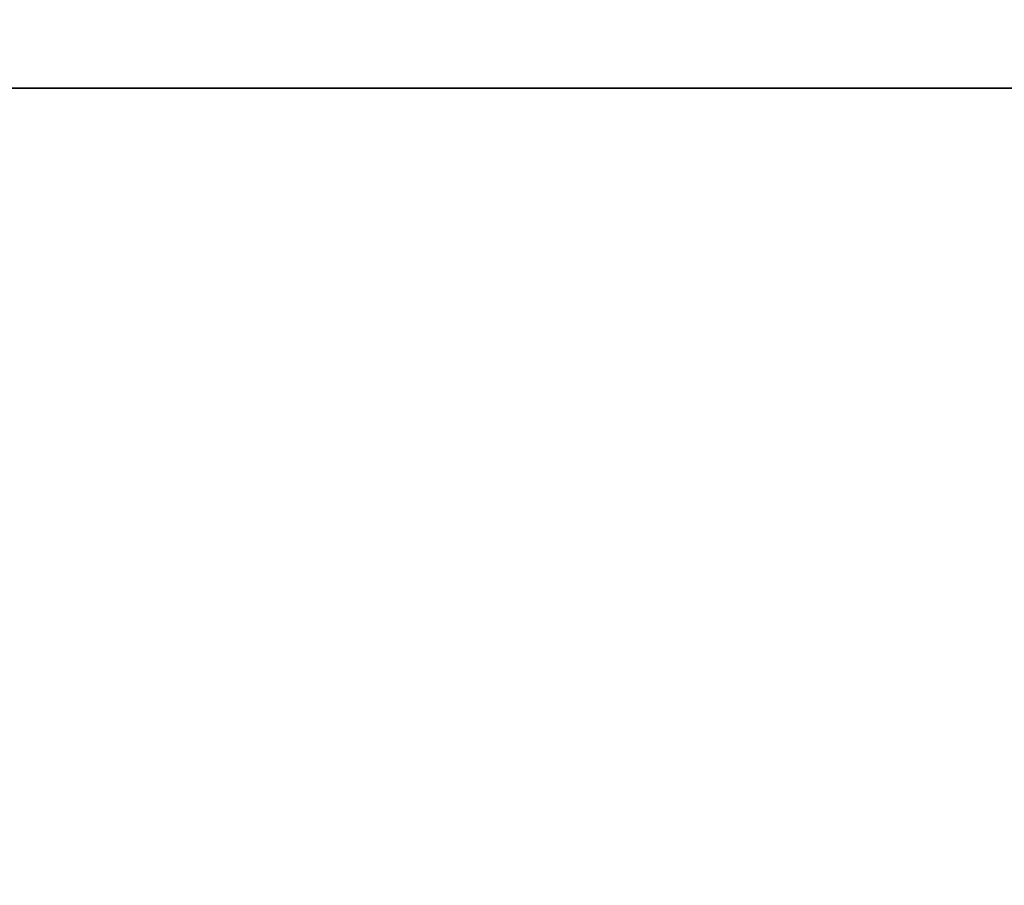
# Model space of a CAD drawing. Header units: millimetres. Extents: x -910 to 990, y -200 to 570.
# Tile 221 of 256: x 671.63 to 680.15, y 433.11 to 440.59. Entities that reach past the tile are written whole.
import ezdxf

# ---------------------------------------------------------------- set-up
doc = ezdxf.new("R2010")
doc.units = ezdxf.units.MM
doc.layers.add('IGES level 19', color=7, linetype='Continuous', true_color=0xc0c0c0)
doc.layers.add('IGES level 28', color=7, linetype='Continuous', true_color=0xc0c0c0)

msp = doc.modelspace()

# ---------------------------------------------------------------- linework, layer by layer
at = {"layer": 'IGES level 19'}
for points in [[(790, 440, 225), (-15, 440, 225), (-820, 440, 225)], [(-820, 440, 285), (-15, 440, 285), (790, 440, 285)], [(790, 440, 255), (-15, 440, 255), (-820, 440, 255)], [(-820, 440, 225), (-15, 440, 225), (790, 440, 225)], [(-820, 440, 285), (-15, 440, 285), (790, 440, 285)]]:
    msp.add_open_spline(points, degree=2, dxfattribs=at)
at = {"layer": 'IGES level 28', "extrusion": (0.707107, -0.707107, -2.36838e-12)}
msp.add_arc((1330.1159, 594.8678, 212.132), 604.6941, 134.6574297, 166.7591405, dxfattribs=at)
at = {"layer": 'IGES level 28', "extrusion": (-0.707107, 0.707107, -2.35922e-16)}
msp.add_arc((-1330.1159, 594.8678, -212.132), 604.6941, 13.2408595, 45.3425703, dxfattribs=at)
at = {"layer": 'IGES level 28'}
msp.add_open_spline([(117.5334, 488.4891, 1022.8781), (131.8217, 487.8786, 1022.0165), (146.1064, 487.2469, 1021.1198), (174.6613, 485.8929, 1019.1844), (188.9317, 485.1722, 1018.148), (217.4419, 483.5382, 1015.7775), (231.7007, 482.6239, 1014.4425), (260.0453, 480.4082, 1011.166), (274.1204, 479.0934, 1009.205), (302.0127, 475.9388, 1004.4108), (315.8309, 474.1029, 1001.5803), (343.324, 470.1885, 995.4047), (357.0091, 468.1314, 992.0937), (384.3344, 463.9947, 985.2771), (397.9594, 461.8818, 981.7218), (418.2536, 458.4909, 975.8614), (424.9946, 457.324, 973.8201), (438.4134, 454.8931, 969.505), (445.0802, 453.6309, 967.2343), (464.8095, 449.6952, 960.0386), (477.6405, 446.865, 954.721), (502.3916, 440.6746, 942.5859), (514.3102, 437.3157, 935.7649), (531.5482, 432.0174, 924.424), (537.1875, 430.208, 920.4586), (548.2588, 426.5248, 912.1589), (553.6869, 424.6518, 907.8253), (569.4636, 419.0448, 894.4576), (579.3836, 415.2988, 885.003), (598.1713, 407.9358, 865.0873), (607.039, 404.3184, 854.6263), (619.607, 399.0748, 838.2), (623.6756, 397.3577, 832.6035), (631.5539, 393.9926, 821.1493), (635.3652, 392.3428, 815.2833), (653.5249, 384.3683, 785.5536), (665.3077, 378.7913, 760.2581), (674.3176, 374.3176, 733.3701)], degree=3, knots=[1, 1, 1, 1, 1.0625, 1.0625, 1.125, 1.125, 1.1875, 1.1875, 1.25, 1.25, 1.3125, 1.3125, 1.375, 1.375, 1.4375, 1.4375, 1.46875, 1.46875, 1.5, 1.5, 1.5625, 1.5625, 1.625, 1.625, 1.65625, 1.65625, 1.6875, 1.6875, 1.75, 1.75, 1.8125, 1.8125, 1.84375, 1.84375, 1.875, 1.875, 2, 2, 2, 2], dxfattribs=at)
msp.add_open_spline([(117.5334, 488.4891, 1022.8781), (131.8217, 487.8786, 1022.0165), (146.1064, 487.2469, 1021.1198), (174.6613, 485.8929, 1019.1844), (188.9317, 485.1722, 1018.148), (217.4419, 483.5382, 1015.7775), (231.7007, 482.6239, 1014.4425), (260.0453, 480.4082, 1011.166), (274.1204, 479.0934, 1009.205), (302.0127, 475.9388, 1004.4108), (315.8309, 474.1029, 1001.5803), (343.324, 470.1885, 995.4047), (357.0091, 468.1314, 992.0937), (384.3344, 463.9947, 985.2771), (397.9594, 461.8818, 981.7218), (418.2536, 458.4909, 975.8614), (424.9946, 457.324, 973.8201), (438.4134, 454.8931, 969.505), (445.0802, 453.6309, 967.2343), (464.8095, 449.6952, 960.0386), (477.6405, 446.865, 954.721), (502.3916, 440.6746, 942.5859), (514.3102, 437.3157, 935.7649), (531.5482, 432.0174, 924.424), (537.1875, 430.208, 920.4586), (548.2588, 426.5248, 912.1589), (553.6869, 424.6518, 907.8253), (569.4636, 419.0448, 894.4576), (579.3836, 415.2988, 885.003), (598.1713, 407.9358, 865.0873), (607.039, 404.3184, 854.6263), (619.607, 399.0748, 838.2), (623.6756, 397.3577, 832.6035), (631.5539, 393.9926, 821.1493), (635.3652, 392.3428, 815.2833), (653.5249, 384.3683, 785.5536), (665.3077, 378.7913, 760.2581), (674.3176, 374.3176, 733.3701)], degree=3, knots=[1, 1, 1, 1, 1.0625, 1.0625, 1.125, 1.125, 1.1875, 1.1875, 1.25, 1.25, 1.3125, 1.3125, 1.375, 1.375, 1.4375, 1.4375, 1.46875, 1.46875, 1.5, 1.5, 1.5625, 1.5625, 1.625, 1.625, 1.65625, 1.65625, 1.6875, 1.6875, 1.75, 1.75, 1.8125, 1.8125, 1.84375, 1.84375, 1.875, 1.875, 2, 2, 2, 2], dxfattribs=at)

doc.saveas('drawing.dxf')
